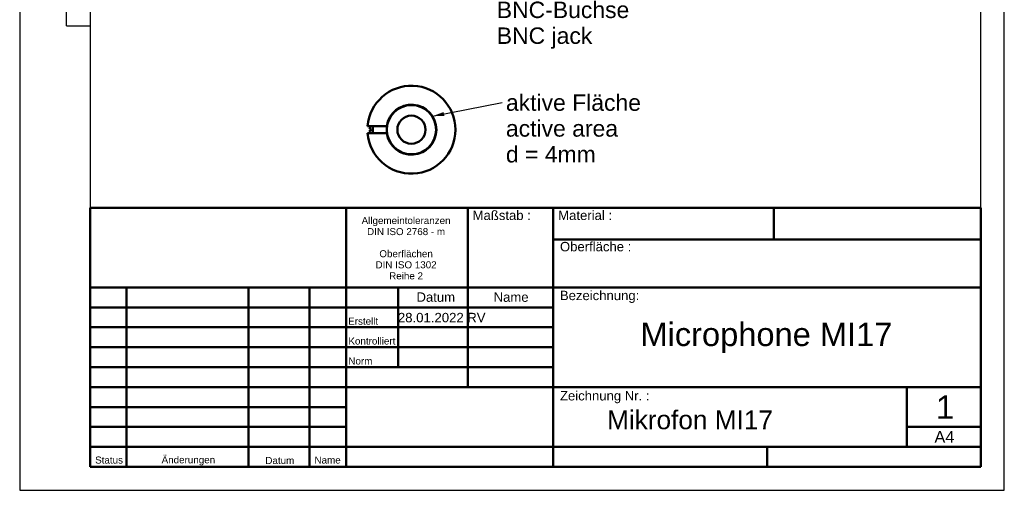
# Model space of a CAD drawing. Header units: millimetres. Extents: x 0 to 140, y 0 to 198.
# Tile 1 of 2: x 0 to 140, y 0 to 67. Entities that reach past the tile are written whole.
import ezdxf
from ezdxf.enums import TextEntityAlignment as Align

# ---------------------------------------------------------------- set-up
doc = ezdxf.new("R2010")
doc.units = ezdxf.units.MM
doc.header["$LTSCALE"] = 0.666667
for name, color, linetype, lineweight in [('Sichtbare Kanten(DIN)', 7, 'Continuous', 50), ('Skizziergeometrie(DIN)', 7, 'Continuous', 50), ('Symbole(DIN)', 7, 'Continuous', 25)]:
    doc.layers.add(name, color=color, linetype=linetype, lineweight=lineweight)
doc.styles.add('Aktuell-DIN', font='arial.ttf')
doc.styles.add('STANDARD-1', font='isocp.shx')
doc.styles.add('STANDARD-2', font='arial.ttf')
doc.styles.add('STANDARD-DIN', font='arial.ttf')
doc.styles.add('Textstil16', font='arial.ttf')
doc.styles.add('Textstil5', font='arial.ttf')
doc.styles.add('Textstil6', font='arial.ttf')
doc.styles.add('Textstil69', font='arial.ttf')
doc.styles.add('Textstil7', font='arial.ttf')
doc.dimstyles.new('DIN - Andere$7', dxfattribs={"dimscale": 0.666667, "dimtxt": 3.5, "dimasz": 2.5, "dimexe": 3, "dimexo": 1, "dimgap": 0.8, "dimtad": 1, "dimtoh": 1, "dimrnd": 1e-08, "dimtxsty": 'STANDARD-DIN', "dimcen": 0.09, "dimdle": 10, "dimclrd": 7, "dimclre": 7, "dimclrt": 7, "dimadec": 1, "dimazin": 2, "dimtfac": 1, "dimtmove": 0, "dimatfit": 3, "dimfxl": 1, "dimtolj": 1, "dimlwd": 25, "dimlwe": 25, "dimarcsym": 0})

# ---------------------------------------------------------------- blocks, each defined once
blk = doc.blocks.new('Ränder am A4')
at = {"layer": 'Skizziergeometrie(DIN)', "color": 1, "linetype": 'Continuous', "lineweight": 25, "true_color": 0xff0000}
for p, q in [((0, 297), (0, 0)), ((210, 0), (210, 297)), ((10, 99), (10, 292)), ((10, 99), (15, 99)), ((0, 0), (210, 0))]:
    blk.add_line(p, q, dxfattribs=at)
at = {"layer": 'Skizziergeometrie(DIN)', "color": 7, "linetype": 'Continuous', "lineweight": 25}
for p, q in [((15, 287), (15, 5)), ((205, 5), (205, 287)), ((15, 5), (205, 5))]:
    blk.add_line(p, q, dxfattribs=at)
blk = doc.blocks.new('Schriftfelder Roga')
at = {"layer": 'Skizziergeometrie(DIN)'}
for p, q in [((290, 155.25), (100, 155.25)), ((100, 155.25), (100, 100)), ((154.6, 100), (154.6, 155.25)), ((180.6, 138.25), (180.6, 155.25)), ((198.8, 100), (198.8, 155.25)), ((245.85, 148.5), (245.85, 155.25)), ((290, 100), (290, 155.25)), ((198.8, 148.5), (290, 148.5)), ((100, 138.25), (290, 138.25)), ((107.8, 100), (107.8, 138.25)), ((133.8, 100), (133.8, 138.25)), ((146.8, 100), (146.8, 138.25)), ((165.72, 121.25), (165.72, 138.25)), ((180.6, 117), (180.6, 138.25)), ((100, 134), (154.6, 134)), ((154.6, 134), (198.8, 134)), ((100, 129.75), (154.6, 129.75)), ((154.6, 129.75), (198.8, 129.75)), ((100, 125.5), (154.6, 125.5)), ((154.6, 125.5), (198.8, 125.5)), ((100, 121.25), (154.6, 121.25)), ((154.6, 121.25), (198.8, 121.25)), ((100, 117), (154.6, 117)), ((154.6, 117), (290, 117)), ((274.2, 104.25), (274.2, 117)), ((100, 112.75), (154.6, 112.75)), ((154.6, 108.5), (100, 108.5)), ((274.2, 108.5), (290, 108.5)), ((100, 104.25), (154.6, 104.25)), ((154.6, 104.25), (198.8, 104.25)), ((198.8, 104.25), (290, 104.25)), ((244.4, 100), (244.4, 104.25)), ((100, 100), (290, 100))]:
    blk.add_line(p, q, dxfattribs=at)
at = {"layer": 'Symbole(DIN)', "color": 7, "insert": (167.41, 153.27), "char_height": 1.4986, "attachment_point": 2, "line_spacing_factor": 0.944221, "style": 'STANDARD-2'}
blk.add_mtext('\\fArial|b0|i0;\\H1.4986;Allgemeintoleranzen\\PDIN ISO 2768 - m\\P \\POberflächen\\PDIN ISO 1302\\PReihe 2', dxfattribs=at)
at = {"layer": 'Symbole(DIN)', "color": 7, "char_height": 2, "attachment_point": 1}
for s, insert, style in [('\\fArial|b0|i0;\\H2.0000;Maßstab :', (181.6, 154.63), 'Aktuell-DIN'), ('\\fArial|b0|i0;\\H2.0000;Bezeichnung:', (200.22, 137.55), 'STANDARD-1'), ('\\fArial|b0|i0;\\H2.0000;Zeichnung Nr. :', (200.23, 116.16), 'Aktuell-DIN')]:
    blk.add_mtext(s, dxfattribs=dict(at, insert=insert, style=style))
at = {"layer": 'Symbole(DIN)', "color": 7, "style": 'Aktuell-DIN'}
for s, insert, char_height, width, attachment_point in [('\\fArial|b0|i0;\\H2.0000;Material :', (199.85, 154.63), 2, 16.8976, 1), ('\\fArial|b0|i0;\\H2.0000;Oberfläche :', (200.23, 147.96), 2, 19.4095, 1), ('\\fArial|b0|i0;Datum', (173.74, 135.17), 2, 14.8011, 8), ('\\fArial|b0|i0;Name', (189.81, 136.18), 2, 17.2011, 5), ('\\fArial|b0|i0;Erstellt', (155.06, 130.28), 1.5, 10.35, 7), ('\\fArial|b0|i0;Kontrolliert', (155.11, 126.06), 1.5, 10.35, 7), ('\\fArial|b0|i0;Norm', (155.1, 121.8), 1.5, 10.35, 7), ('\\fArial|b0|i0;Status', (104.06, 100.68), 1.5, 6.9393, 8), ('\\fArial|b0|i0;Änderungen', (120.98, 100.3), 1.5, 25, 8), ('\\fArial|b0|i0;Datum', (140.48, 100.59), 1.5, 11.3667, 8), ('\\fArial|b0|i0;Name', (150.67, 100.68), 1.5, 7.6499, 8)]:
    blk.add_mtext(s, dxfattribs=dict(at, insert=insert, char_height=char_height, width=width, attachment_point=attachment_point))
at = {"layer": 'Symbole(DIN)', "color": 7, "style": 'Textstil16'}
blk.add_attdef('MATERIAL', text='', height=2.5, dxfattribs=at).set_placement((230.92, 151.88), align=Align.MIDDLE_CENTER)
at = {"layer": 'Symbole(DIN)', "color": 7}
for tag, height, style, p in [('Maßstab', 3.5, 'Aktuell-DIN', (186.03, 147.09)), ('Oberfläche', 2.5, 'Textstil16', (218.14, 144.75))]:
    blk.add_attdef(tag, text='', height=height, dxfattribs=dict(at, style=style)).set_placement(p, align=Align.TOP_LEFT)
for tag, p, height, style in [('ERSTELLUNGSDATUM_001', (165.66, 130.82), 2.01, 'Textstil6'), ('AUTOR_001', (180.46, 130.83), 2.01, 'Textstil6'), ('BEZEICHNUNG_001', (217.39, 125.76), 4.98, 'Textstil5'), ('Blattnummer_001', (280.43, 110.25), 4.98, 'Textstil5'), ('BAUTEILNUMMER_001', (210.27, 108.02), 4, 'Textstil69'), ('Blattgröße_001', (280.1, 105.14), 2.49, 'Textstil7')]:
    blk.add_attdef(tag, p, '', height=height, dxfattribs=dict(at, style=style))
at = {"layer": 'Symbole(DIN)', "color": 7, "style": 'Textstil6'}
for tag, p in [('KONTROLLDATUM', (165.72, 127.65)), ('KONTROLLIERT_VON', (180.62, 127.59))]:
    blk.add_attdef(tag, text='', height=2.01, dxfattribs=at).set_placement(p, align=Align.MIDDLE_LEFT)

msp = doc.modelspace()

# ---------------------------------------------------------------- linework, layer by layer
at = {"layer": 'Sichtbare Kanten(DIN)'}
for p, q in [((49.707, 51.504), (49.952, 51.259)), ((49.952, 51.259), (49.707, 51.014)), ((49.972, 51.733), (49.708, 51.509)), ((49.708, 51.008), (49.972, 50.784)), ((49.951, 51.759), (49.972, 51.733)), ((49.972, 50.784), (49.951, 50.759)), ((52.188, 51.759), (52.238, 51.759)), ((52.238, 50.759), (52.188, 50.759))]:
    msp.add_line(p, q, dxfattribs=at)
for radius in [3.5, 2, 2]:
    msp.add_circle((55.702, 51.259), radius, dxfattribs=at)
for radius, start, end in [(6.25, 184.58857, 175.41143), (3.55, 188.09675, 171.90325), (6, 177.60335, 177.65981), (6, 182.34019, 182.39665), (5.5, 174.78409, 185.21591)]:
    msp.add_arc((55.702, 51.259), radius, start, end, dxfattribs=at)
for points, weights in [([(49.472, 51.759), (51.204, 51.759), (52.188, 51.759)], [1, 1.04074767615, 1]), ([(52.188, 50.759), (51.204, 50.759), (49.472, 50.759)], [1, 1.04074767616, 1])]:
    msp.add_rational_spline(points, weights, degree=2, dxfattribs=at)

# ---------------------------------------------------------------- block references
at = {"xscale": 0.6666666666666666, "yscale": 0.6666666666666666, "zscale": 0.6666666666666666}
msp.add_blockref('Ränder am A4', (0, 0), dxfattribs=at)
msp.add_blockref('Schriftfelder Roga', (-56.667, -63.333), dxfattribs=at).add_auto_attribs({'BEZEICHNUNG_001': 'Microphone MI17', 'ERSTELLUNGSDATUM_001': '28.01.2022', 'AUTOR_001': 'RV', 'Blattnummer_001': '1', 'Blattgröße_001': 'A4', 'BAUTEILNUMMER_001': 'Mikrofon MI17'})

# ---------------------------------------------------------------- texts
at = {"layer": 'Symbole(DIN)', "color": 7, "char_height": 2.33333, "attachment_point": 1, "line_spacing_factor": 0.944221, "style": 'STANDARD-DIN'}
for s, insert, width in [('\\fArial|b0|i0;BNC-Buchse\\P\\fArial|b0|i0;BNC jack', (67.837, 69.464), 18.84273), ('\\fArial|b0|i0;aktive Fläche \\P\\fArial|b0|i0;active area \\P\\fArial|b0|i0;d = 4mm', (69.136, 56.277), 20.10899)]:
    msp.add_mtext(s, dxfattribs=dict(at, insert=insert, width=width))

# ---------------------------------------------------------------- leaders
at = {"layer": 'Symbole(DIN)', "color": 7, "linetype": 'Continuous', "lineweight": 25, "annotation_type": 0, "has_hookline": 1, "hookline_direction": 0, "text_width": 18.952}
msp.add_leader([(58.688, 53.18), (68.602, 55.11)], dimstyle='DIN - Andere$7', override={"dimtad": 0}, dxfattribs=at)

doc.saveas('drawing.dxf')
